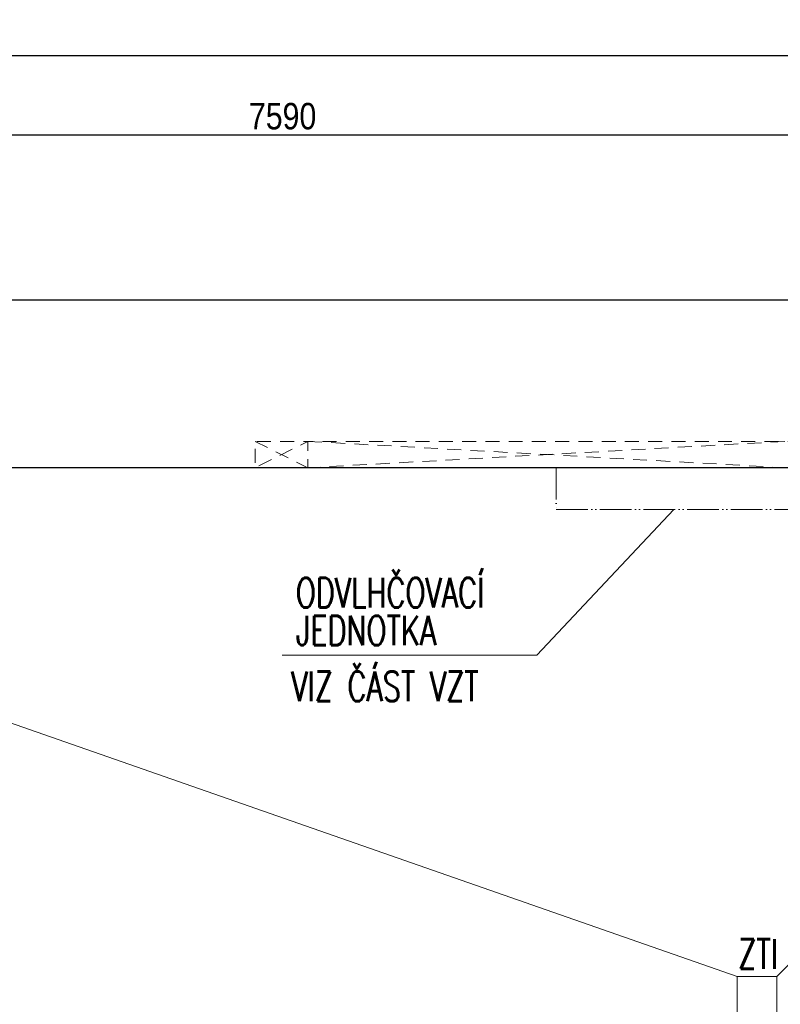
# Model space of a CAD drawing. Header units: millimetres. Extents: x -300958 to -108039, y 30118 to 292543.
# Tile 172 of 256: x -198292 to -195415, y 129955 to 133680. Entities that reach past the tile are written whole.
import ezdxf

# ---------------------------------------------------------------- set-up
doc = ezdxf.new("R2010")
doc.units = ezdxf.units.MM
doc.header["$MEASUREMENT"] = 0
doc.linetypes.add('ACAD_ISO05W100', pattern=[33, 24, -3, 0, -3, 0, -3])
doc.linetypes.add('DGN Style 2', pattern=[879.857395, 527.914437, -351.942958])
doc.layers.get('0').update_dxf_attribs({"lineweight": 13})
doc.layers.get('Defpoints').update_dxf_attribs({"color": 3, "lineweight": 13})
for name, color, linetype, lineweight in [('dims', 7, 'Continuous', 9), ('tenka', 7, 'Continuous', 13), ('walls', 7, 'Continuous', 13), ('zařizovací předměty', 7, 'Continuous', 9)]:
    doc.layers.add(name, color=color, linetype=linetype, lineweight=lineweight)
doc.styles.add('STYLE-0', font='ARIALN.TTF')
doc.styles.add('Style-Arial', font='arial.ttf')
doc.dimstyles.new('arch', dxfattribs={"dimscale": 50, "dimtxt": 2.5, "dimasz": 2.5, "dimexe": 1.25, "dimexo": 0.9, "dimtad": 1, "dimdec": 0, "dimtxsty": 'STYLE-0', "dimblk": 'ARCHTICK', "dimcen": 2.5, "dimadec": 0, "dimazin": 0, "dimtfac": 1, "dimtdec": 0, "dimtmove": 2, "dimatfit": 3, "dimldrblk": 'ARCHTICK', "dimfxl": 0, "dimarcsym": 0})

# ---------------------------------------------------------------- blocks, each defined once
blk = doc.blocks.new('_ArchTick')
at = {"color": 0, "linetype": 'ByBlock', "flags": 128}
blk.add_lwpolyline([(-0.5, -0.5), (0.5, 0.5)], dxfattribs=at)
blk = doc.blocks.new('*D2536')
at = {"layer": 'Defpoints', "color": 0, "linetype": 'Continuous'}
for p in [(-185182.6, 133545), (-185182.6, 132786.4), (-201707.6, 132745)]:
    blk.add_point(p, dxfattribs=at)
at = {"layer": 'dims', "color": 0, "linetype": 'Continuous', "lineweight": -2}
for p, q in [((-201707.6, 132820), (-201707.6, 133582.5)), ((-185182.6, 132861.4), (-185182.6, 133582.5)), ((-201707.6, 133545), (-185182.6, 133545))]:
    blk.add_line(p, q, dxfattribs=at)
at = {"layer": 'dims', "color": 0, "linetype": 'Continuous', "lineweight": -2, "xscale": 75, "yscale": 75, "zscale": 75, "rotation": 180}
blk.add_blockref('_ArchTick', (-201707.6, 133545), dxfattribs=at)
at = {"layer": 'dims', "color": 0, "linetype": 'Continuous', "lineweight": -2, "xscale": 75, "yscale": 75, "zscale": 75}
blk.add_blockref('_ArchTick', (-185182.6, 133545), dxfattribs=at)
at = {"layer": 'dims', "color": 0, "linetype": 'Continuous', "insert": (-193445.1, 133614.8), "char_height": 100, "attachment_point": 5, "style": 'STYLE-0'}
blk.add_mtext('16525', dxfattribs=at)
blk = doc.blocks.new('*D2552')
at = {"layer": 'Defpoints', "color": 0, "linetype": 'Continuous'}
for p in [(-193502.6, 133245), (-193502.6, 133051.2), (-201092.6, 132745)]:
    blk.add_point(p, dxfattribs=at)
at = {"layer": 'dims', "color": 0, "linetype": 'Continuous', "lineweight": -2}
for p, q in [((-201092.6, 132820), (-201092.6, 133282.5)), ((-193502.6, 133126.2), (-193502.6, 133282.5)), ((-201092.6, 133245), (-193502.6, 133245))]:
    blk.add_line(p, q, dxfattribs=at)
at = {"layer": 'dims', "color": 0, "linetype": 'Continuous', "lineweight": -2, "xscale": 75, "yscale": 75, "zscale": 75, "rotation": 180}
blk.add_blockref('_ArchTick', (-201092.6, 133245), dxfattribs=at)
at = {"layer": 'dims', "color": 0, "linetype": 'Continuous', "lineweight": -2, "xscale": 75, "yscale": 75, "zscale": 75}
blk.add_blockref('_ArchTick', (-193502.6, 133245), dxfattribs=at)
at = {"layer": 'dims', "color": 0, "linetype": 'Continuous', "insert": (-197297.6, 133314.8), "char_height": 100, "attachment_point": 5, "style": 'STYLE-0'}
blk.add_mtext('7590', dxfattribs=at)

msp = doc.modelspace()

# ---------------------------------------------------------------- linework, layer by layer
at = {"layer": 'tenka', "linetype": 'DGN Style 2', "ltscale": 0.1, "flags": 128}
for points in [[(-197401.9, 132085), (-197201.9, 131985), (-197401.9, 131985), (-197201.9, 132085)], [(-197201.9, 132085), (-195396.5, 131985), (-197201.9, 131985), (-195396.5, 132085)]]:
    msp.add_lwpolyline(points, dxfattribs=at)
for points in [[(-197401.9, 131985), (-197201.9, 131985), (-197201.9, 132085), (-197401.9, 132085)], [(-197201.9, 131985), (-191522.6, 131985), (-191522.6, 132085), (-197201.9, 132085)]]:
    msp.add_lwpolyline(points, close=True, dxfattribs=at)
at = {"layer": 'tenka', "linetype": 'Continuous', "flags": 128}
for points in [[(-195577.6, 130060), (-201092.6, 131985)], [(-195427.6, 130060), (-193502.6, 131985)]]:
    msp.add_lwpolyline(points, dxfattribs=at)
at = {"layer": 'tenka', "linetype": 'Continuous'}
msp.add_lwpolyline([(-195577.6, 129910), (-195427.6, 129910), (-195427.6, 130060), (-195577.6, 130060)], close=True, dxfattribs=at)
at = {"layer": 'walls', "linetype": 'Continuous', "lineweight": 30}
for p, q in [((-201707.6, 132620), (-185182.6, 132620)), ((-193502.6, 131985), (-201092.6, 131985))]:
    msp.add_line(p, q, dxfattribs=at)
at = {"layer": 'zařizovací předměty', "linetype": 'ACAD_ISO05W100', "lineweight": 0, "ltscale": 5}
msp.add_lwpolyline([(-195371.6, 131985), (-196262.6, 131985), (-196262.6, 131827.5), (-195371.6, 131827.5)], close=True, dxfattribs=at)
at = {"layer": 'zařizovací předměty', "linetype": 'Continuous', "flags": 128}
msp.add_lwpolyline([(-195817.1, 131827.5), (-196335.9, 131276), (-197299.8, 131276)], dxfattribs=at)

# ---------------------------------------------------------------- texts
at = {"layer": 'zařizovací předměty', "linetype": 'Continuous', "char_height": 112, "attachment_point": 4, "rotation": 0.0012, "line_spacing_factor": 0.765173, "style": 'Style-Arial'}
for s, insert in [('{\\Fromans|c238;\\W0.71429;ODVLHČOVACÍ \\PJEDNOTKA}', (-197247.4, 131440.8)), ('{\\Fromans|c238;\\W0.71429;VIZ ČÁST VZT}', (-197264.8, 131157.9)), ('{\\Fromans|c238;\\W0.71429;ZTI}', (-195573.9, 130145))]:
    msp.add_mtext(s, dxfattribs=dict(at, insert=insert))

# ---------------------------------------------------------------- dimensions: what is measured, and where the dimension line sits
at = {"layer": 'dims', "linetype": 'Continuous'}
for base, p1, p2, picture, middle in [((-185182.6, 133545), (-201707.6, 132745), (-185182.6, 132786.4), '*D2536', (-193445.1, 133614.8)), ((-193502.6, 133245), (-201092.6, 132745), (-193502.6, 133051.2), '*D2552', (-197297.6, 133314.8))]:
    dim = msp.add_linear_dim(base=base, p1=p1, p2=p2, dimstyle='arch', override={"dimtxt": 2, "dimasz": 1.5, "dimexe": 0.75, "dimexo": 1.5, "dimgap": 0.375, "dimcen": 0.05}, dxfattribs=at)
    dim.commit()
    dim.dimension.update_dxf_attribs({"geometry": picture, "text_midpoint": middle})

doc.saveas('drawing.dxf')
